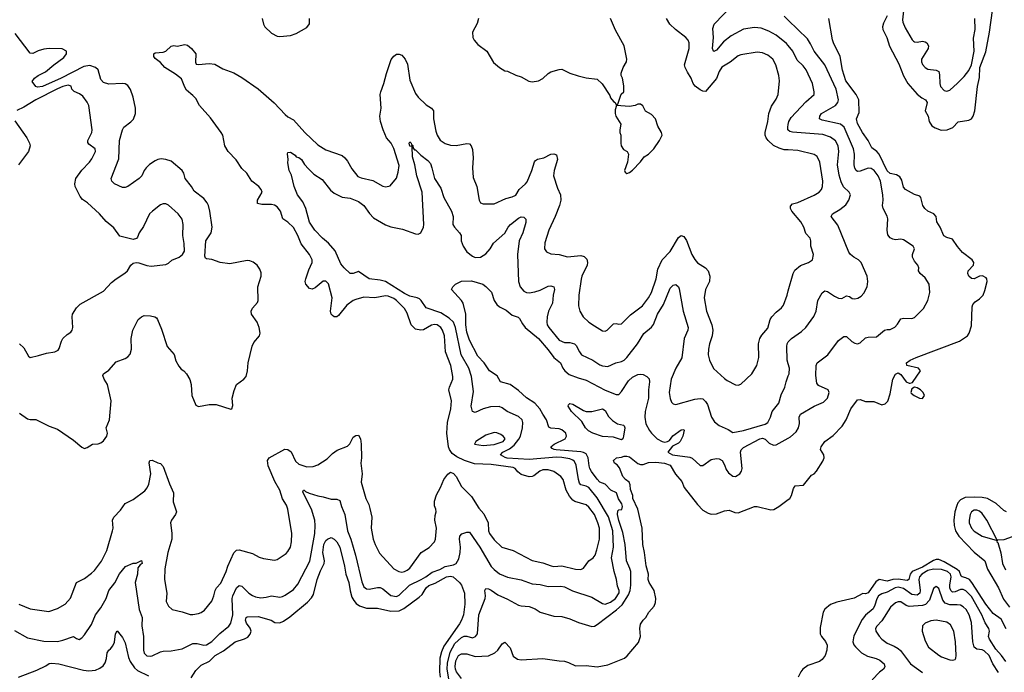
# Model space of a CAD drawing. Header units: inches. Extents: x 2001573 to 2220545, y 644482 to 846830.
# Tile 226 of 256: x 2084332 to 2091593, y 732486 to 737302. Entities that reach past the tile are written whole.
import ezdxf

# ---------------------------------------------------------------- set-up
doc = ezdxf.new("R2010")
doc.units = ezdxf.units.IN
doc.header["$MEASUREMENT"] = 0
doc.layers.add('C0783', color=7, linetype='Continuous')
doc.layers.add('C0793', color=7, linetype='Continuous')

msp = doc.modelspace()

# ---------------------------------------------------------------- linework, layer by layer
at = {"layer": 'C0783', "color": 5}
for points, elevation in [([(2090000, 737111.3), (2089987.3, 737127.3), (2089910, 737187.9), (2089857.3, 737217.3), (2089799.9, 737240.1), (2089750, 737245.4), (2089670, 737231.9), (2089578.3, 737181.7), (2089522.4, 737137.6), (2089470, 737076.3), (2089450, 737068), (2089447.3, 737070), (2089441.7, 737090), (2089448.9, 737170), (2089443.3, 737236.7), (2089454.3, 737270), (2089590, 737412)], 360), ([(2086120.4, 737310), (2086130.3, 737270), (2086140.3, 737250), (2086190, 737202.6), (2086230, 737180.4), (2086250, 737178.4), (2086330, 737185.5), (2086370, 737199.1), (2086450, 737244), (2086469.6, 737270.4), (2086469.7, 737310)], 420), ([(2087715.6, 737310), (2087706, 737274), (2087670.4, 737210), (2087674.4, 737170), (2087684.4, 737150), (2087710, 737119.3), (2087775.8, 737070), (2087826.2, 736986.2), (2087870, 736948.2), (2087910, 736925.5), (2087930, 736922), (2087990, 736891.8), (2088030, 736880.3), (2088087.6, 736847.6), (2088110, 736843.7), (2088159, 736850), (2088190, 736868.4), (2088230, 736904.4), (2088250, 736916.4), (2088310, 736934.4), (2088330, 736935.8), (2088390, 736908), (2088450, 736887.2), (2088510, 736871.8), (2088590, 736863.8), (2088628.3, 736828.3), (2088683.4, 736743.4), (2088690, 736726), (2088710, 736698), (2088722, 736690), (2088730, 736674), (2088742, 736678), (2088768.4, 736751.6), (2088786, 736770), (2088786, 736814), (2088778, 736870), (2088768, 736890), (2088768.4, 736908.4), (2088782.7, 736950), (2088807.3, 736990), (2088809.6, 737010.4), (2088788.4, 737110), (2088725.6, 737225.6), (2088688.7, 737310)], 420), ([(2090000, 736340.6), (2089970, 736342), (2089933.3, 736353.3), (2089890, 736373.5), (2089850.9, 736410), (2089837.8, 736430), (2089829.8, 736450), (2089828.3, 736470), (2089849.2, 736550), (2089856.8, 736610), (2089876.1, 736663.9), (2089910, 736715.6), (2089924.7, 736750), (2089934.5, 736850), (2089929.8, 736890), (2089907.8, 736970), (2089884.7, 737010), (2089850, 737039.3), (2089810, 737056.8), (2089770, 737062), (2089650, 737043.9), (2089630, 737035.6), (2089571.3, 736988.7), (2089510, 736950.9), (2089490, 736920.5), (2089470, 736868.3), (2089390, 736773.3), (2089370, 736774), (2089350, 736783.5), (2089312.2, 736812.2), (2089298.5, 736830), (2089284.7, 736870), (2089255.4, 736915.4), (2089238.3, 736950), (2089235.4, 736970), (2089269.8, 737090), (2089268.9, 737130), (2089260.7, 737150), (2089244.8, 737170), (2089168.5, 737228.5), (2089126.6, 737270), (2089102.9, 737310)], 380), ([(2090000, 737299.2), (2089970, 737329)], 340), ([(2084330, 734398.4), (2084390, 734357.8), (2084410, 734351.3), (2084450, 734351.1), (2084550, 734301.8), (2084610, 734280.3), (2084730, 734199.5), (2084790, 734148.2), (2084810, 734138.4), (2084830, 734144.4), (2084870, 734170.5), (2084910, 734172.7), (2084930, 734179.5), (2084950, 734194.9), (2084974.7, 734230), (2084978.4, 734250), (2084969.6, 734290), (2084995.4, 734350), (2085006, 734490), (2084980.4, 734610), (2084954.5, 734650), (2084944.1, 734675.9), (2084949, 734690), (2084990, 734716), (2085043.2, 734776.8), (2085110, 734802.8), (2085130, 734814.8), (2085147.2, 734832.8), (2085157.4, 734870), (2085154.5, 734950), (2085167.1, 735010), (2085206.4, 735090), (2085230, 735110.2), (2085250, 735118), (2085296, 735116), (2085328.3, 735108.3), (2085341, 735101), (2085348.5, 735088.5), (2085377.7, 735017.7), (2085419.5, 734890), (2085470, 734830.3), (2085484.3, 734784.3), (2085505, 734745), (2085523, 734723), (2085542.8, 734710), (2085561, 734690), (2085586, 734646), (2085595.5, 734610), (2085602.3, 734530), (2085630, 734457.3), (2085650, 734448.1), (2085730, 734461.5), (2085782, 734462), (2085890, 734427.3), (2085895.3, 734430), (2085904.1, 734455.9), (2085899.7, 734510), (2085913.8, 734566.2), (2085930.9, 734609.1), (2085984.2, 734650), (2086001.1, 734670), (2086012.4, 734710), (2086016.8, 734770), (2086046.6, 734893.4), (2086059.8, 734920.2), (2086100.9, 734970), (2086104.5, 734990), (2086098.4, 735030), (2086083, 735070), (2086042.4, 735130), (2086038.9, 735150), (2086047.6, 735172.4), (2086086, 735214), (2086089.8, 735230.2), (2086087.2, 735330), (2086113.7, 735410), (2086113, 735433), (2086102, 735462), (2086082.4, 735490), (2086053.8, 735513.8), (2086030, 735522.6), (2086010, 735524.4), (2085880.8, 735500.8), (2085810, 735509.8), (2085750, 735531.5), (2085710, 735537), (2085702.3, 735542.3), (2085697, 735557), (2085703.5, 735670), (2085743.1, 735730), (2085750.7, 735770), (2085735, 735890), (2085724.5, 735930), (2085715.3, 735950), (2085690, 735982.2), (2085617.8, 736037.8), (2085599.1, 736070), (2085553.3, 736130), (2085542.6, 736170), (2085530, 736189.6), (2085450, 736257.7), (2085410, 736271.1), (2085374.5, 736274.5), (2085350, 736269.7), (2085330, 736259.7), (2085290, 736234.5), (2085264, 736210), (2085248.9, 736190), (2085232.4, 736150), (2085212.7, 736130), (2085130, 736071.3), (2085110, 736063), (2085090, 736063), (2085030, 736089.7), (2085011.6, 736110), (2085007.8, 736130), (2085063.9, 736276.1), (2085067, 736410), (2085089.7, 736490), (2085099.1, 736510), (2085151.4, 736548.6), (2085170.9, 736569.1), (2085186.6, 736610), (2085186.8, 736650), (2085169.9, 736730), (2085150, 736786), (2085130, 736816.4), (2085110, 736827.7), (2085090, 736831.6), (2084990, 736827.4), (2084950, 736837.8), (2084930, 736859.5), (2084911.9, 736931.9), (2084891, 736950), (2084850, 736964), (2084804.4, 736955.6), (2084637.3, 736870), (2084501, 736810), (2084463.2, 736803.2), (2084450, 736808), (2084425.2, 736845.2), (2084440.9, 736870), (2084467.3, 736890), (2084522.5, 736917.5), (2084584.8, 736970), (2084657.8, 737022.2), (2084677.8, 737050), (2084676.5, 737070), (2084646.1, 737086.1), (2084550, 737090.6), (2084510, 737084.8), (2084467.8, 737072.2), (2084430, 737051.8), (2084410, 737054.5), (2084299.3, 737199.3)], 420), ([(2084325.5, 732990), (2084410, 732955.3), (2084545.9, 732934.1), (2084610, 732956), (2084667.6, 732990), (2084707, 733033), (2084751.1, 733148.9), (2084810, 733179.5), (2084862.1, 733217.9), (2084882.6, 733237.4), (2084934.7, 733305.3), (2084973.7, 733386.3), (2085017.6, 733530), (2085021.5, 733550), (2085015.8, 733610), (2085026.6, 733630), (2085076.5, 733683.5), (2085109.1, 733730.9), (2085170, 733760.8), (2085253.9, 733826.1), (2085272.1, 733847.9), (2085284.7, 733875.3), (2085300.3, 733950), (2085286.8, 734033.2), (2085291.4, 734048.6), (2085310, 734052.2), (2085350, 734032.4), (2085370, 734028), (2085390, 734004), (2085436.4, 733876.4), (2085466.3, 733810), (2085464.3, 733744.3), (2085487.2, 733670), (2085480.3, 733650), (2085451.5, 733610), (2085444.4, 733590), (2085454, 733514), (2085452.8, 733470), (2085423.5, 733370), (2085402.9, 733250), (2085399.7, 733170), (2085416.9, 733070), (2085412.2, 733010), (2085430, 732974), (2085456, 732950), (2085530, 732932.9), (2085590, 732913.4), (2085610, 732911.8), (2085650, 732920.3), (2085670, 732927.8), (2085694.1, 732945.9), (2085750, 733012.4), (2085764.6, 733050), (2085772.9, 733090), (2085784.4, 733110), (2085815, 733145), (2085855.7, 733230), (2085867, 733270), (2085910, 733368.5), (2085930, 733387.8), (2085950, 733390.2), (2086050, 733364.2), (2086097.2, 733337.2), (2086130, 733325.3), (2086210, 733314), (2086230, 733318.7), (2086296.3, 733363.7), (2086310, 733377.1), (2086328.3, 733410), (2086337.2, 733450), (2086338, 733510), (2086309.8, 733690), (2086299.9, 733719.9), (2086270, 733765.6), (2086249.2, 733830), (2086214.2, 733894.2), (2086163.9, 734010), (2086159.8, 734050), (2086171.4, 734068.6), (2086288.1, 734131.9), (2086310, 734131.6), (2086333.8, 734113.8), (2086365.1, 734045.1), (2086390, 734022.4), (2086450, 734003.2), (2086495.8, 734004.2), (2086530, 734016.9), (2086599.2, 734060.8), (2086638.8, 734101.2), (2086673.4, 734126.6), (2086750, 734154.9), (2086767, 734173), (2086790, 734220.4), (2086810, 734234.9), (2086830, 734235.6), (2086845.5, 734210), (2086850.9, 734170.9), (2086852.5, 734070), (2086846.6, 734030), (2086856.5, 733950), (2086849.1, 733890), (2086883.7, 733770), (2086905.7, 733725.7), (2086915, 733695), (2086927.7, 733630), (2086925, 733550), (2086939, 733470), (2086952.5, 733430), (2086985.6, 733365.6), (2087090.4, 733250), (2087127.7, 733230), (2087150, 733226), (2087170, 733229.2), (2087190, 733239.6), (2087210, 733256), (2087293, 733370), (2087351.7, 733408.3), (2087389.8, 733450), (2087398.2, 733470), (2087405.5, 733550), (2087393.8, 733610), (2087396.4, 733643.6), (2087404.2, 733670), (2087401.6, 733690), (2087390, 733715.3), (2087389.8, 733750), (2087405.2, 733794.8), (2087435.4, 733850), (2087460.5, 733910), (2087490, 733948.2), (2087510, 733962), (2087530, 733952.4), (2087550, 733930.4), (2087590, 733856.5), (2087664.8, 733784.8), (2087717.4, 733697.4), (2087755.2, 733655.2), (2087787, 733590), (2087790.2, 733530), (2087797.6, 733510), (2087830, 733464.6), (2087887.3, 733410), (2087970, 733386), (2088110, 733312.2), (2088190, 733294.6), (2088251.4, 733271.4), (2088270, 733268.3), (2088330, 733272.6), (2088430, 733247.2), (2088470, 733245.4), (2088490, 733255), (2088530, 733307.8), (2088560.4, 733330), (2088574.5, 733350), (2088589.1, 733390), (2088606.6, 733470), (2088607, 733550), (2088596, 733590), (2088570.6, 733650), (2088530, 733704.8), (2088510, 733722.9), (2088426.4, 733746.4), (2088410, 733757.7), (2088385.8, 733785.8), (2088362.6, 733830), (2088338.9, 733910), (2088321.7, 733930), (2088270, 733967.2), (2088230, 733979.8), (2088190, 733979.4), (2088166.5, 733970), (2088123.6, 733936.4), (2088110, 733930.7), (2088090, 733929.9), (2088030, 733945), (2088004.9, 733964.9), (2087986.2, 733990), (2087970, 733997.9), (2087810, 734019.4), (2087685, 734025), (2087611.1, 734050), (2087556.4, 734076.4), (2087521.3, 734101.3), (2087500.5, 734130), (2087494.3, 734150), (2087481.8, 734250), (2087488, 734330), (2087510.6, 734430), (2087517.3, 734490), (2087497.3, 734570), (2087500.6, 734590), (2087525.8, 734650), (2087526, 734670), (2087511.2, 734750), (2087471.7, 734850), (2087463.6, 734970), (2087450.9, 735010.9), (2087438.2, 735030), (2087410, 735050.8), (2087390, 735052.5), (2087370, 735047.1), (2087310, 735013.6), (2087289.8, 735009.8), (2087250, 735017.8), (2087219.4, 735050), (2087190, 735135.6), (2087170, 735170.8), (2087110.6, 735230), (2087090, 735244.3), (2087050, 735261.7), (2087030, 735264.4), (2086950, 735248.9), (2086870, 735255), (2086810, 735238.4), (2086790, 735228.9), (2086745.1, 735194.9), (2086682, 735118), (2086670, 735109.7), (2086650.3, 735109.7), (2086638.4, 735118.4), (2086629.3, 735129.3), (2086624.9, 735150), (2086635.2, 735250), (2086610, 735354), (2086590, 735372.4), (2086570, 735372.4), (2086510, 735324.2), (2086490, 735314.7), (2086470, 735318.3), (2086441.5, 735350), (2086437.1, 735370), (2086440.9, 735390), (2086463.7, 735456.3), (2086488.1, 735510), (2086487.9, 735530), (2086469.8, 735570), (2086408.6, 735648.6), (2086383.6, 735710), (2086350, 735768.7), (2086310, 735808.2), (2086272.7, 735832.7), (2086254.5, 735890), (2086230, 735921.5), (2086210, 735932.8), (2086190, 735937.4), (2086118.5, 735938.5), (2086086.2, 735946.2), (2086086.6, 735970), (2086120.5, 736030), (2086113, 736050), (2086095.1, 736070), (2086044.7, 736110), (2086007.8, 736170), (2085970, 736204.7), (2085928.2, 736268.2), (2085870, 736329.7), (2085844.2, 736370), (2085829.8, 736450), (2085818.2, 736470), (2085738, 736578), (2085658.4, 736670), (2085630, 736719.3), (2085610, 736742.7), (2085562.7, 736782.7), (2085550, 736804), (2085526, 736866), (2085480.8, 736900.8), (2085401.2, 736950), (2085370, 736986.6), (2085330, 737015.1), (2085321.3, 737030), (2085322, 737050), (2085330, 737057.1), (2085390, 737063), (2085408.7, 737070), (2085450, 737106), (2085469, 737111), (2085492.5, 737107.5), (2085550, 737119.3), (2085570, 737113.4), (2085599.5, 737090), (2085630.2, 737050.2), (2085629, 736989), (2085634.2, 736974.2), (2085651.4, 736971.4), (2085730, 736979.8), (2085770, 736973.1), (2085830, 736939.5), (2085910.3, 736910), (2085970, 736876), (2086091.7, 736791.7), (2086207.6, 736687.6), (2086290, 736602.9), (2086310, 736586.2), (2086350, 736563.6), (2086434, 736470), (2086530, 736379), (2086590, 736341.3), (2086710, 736300.4), (2086730, 736283.7), (2086750, 736257), (2086780.8, 736200.8), (2086825.9, 736145.9), (2086850, 736134), (2086935.4, 736115.4), (2087010, 736072.4), (2087031.9, 736068.1), (2087064.1, 736075.9), (2087110, 736133.4), (2087124.1, 736175.9), (2087130, 736226), (2087092.1, 736352.1), (2087070.7, 736390), (2087037.8, 736430), (2087012.2, 736490), (2086993.6, 736550), (2086987.2, 736590), (2086996.8, 736650), (2086991.1, 736750), (2086994.7, 736770), (2087018.4, 736830), (2087035.9, 736904.1), (2087072, 737008), (2087090, 737034), (2087110, 737048.2), (2087130, 737048.5), (2087150, 737039.5), (2087174.9, 737010), (2087192.8, 736972.8), (2087210, 736856.3), (2087250, 736756.4), (2087270, 736730.3), (2087330, 736673), (2087370, 736648.2), (2087382.6, 736630), (2087383.5, 736570), (2087400.1, 736480.1), (2087410.1, 736450.1), (2087432.7, 736412.7), (2087470, 736387.8), (2087510, 736376.5), (2087550, 736373.4), (2087630, 736388.7), (2087650, 736386.4), (2087661.7, 736370), (2087670, 736344.7), (2087676.4, 736283.6), (2087671.4, 736210), (2087676.3, 736136.3), (2087703.7, 736070), (2087720.5, 735970), (2087730, 735951), (2087750, 735942.8), (2087830, 735942.4), (2087916.3, 735983.7), (2087964.5, 735995.5), (2087990, 736007.2), (2088014.7, 736050), (2088062.7, 736090), (2088074.3, 736105.7), (2088108.4, 736190), (2088127.2, 736252.8), (2088135.9, 736264.1), (2088150, 736272.3), (2088198.3, 736281.7), (2088250, 736308.9), (2088270, 736313.1), (2088290, 736304), (2088296.9, 736270), (2088273.8, 736190), (2088268.5, 736150), (2088298, 736058), (2088320.8, 736010), (2088322.6, 735970), (2088312.1, 735930), (2088280.2, 735850), (2088234, 735750), (2088204.7, 735655.3), (2088202.4, 735610), (2088215.8, 735590), (2088250, 735573.4), (2088310, 735569.2), (2088371, 735551), (2088470, 735561.6), (2088493.8, 735553.8), (2088514.1, 735534.1), (2088519.6, 735510), (2088516.1, 735490), (2088476.4, 735410), (2088471.7, 735388.3), (2088456.1, 735270), (2088451.7, 735190), (2088462, 735150), (2088486, 735110), (2088530, 735070.3), (2088570, 735043.1), (2088630, 735005.7), (2088650, 735004.6), (2088665.2, 735010), (2088710, 735057.1), (2088730, 735061.3), (2088750, 735055.8), (2088770, 735058.7), (2088835.3, 735124.7), (2088923.9, 735190), (2088970, 735248.8), (2088991.6, 735290), (2089026.6, 735390), (2089038.2, 735461.8), (2089068.8, 735530), (2089129, 735591), (2089190, 735695.5), (2089210, 735710.4), (2089230, 735702.4), (2089250, 735672), (2089289.4, 735570), (2089310, 735531.7), (2089330, 735506.7), (2089388.8, 735470), (2089409.1, 735450), (2089420.2, 735410), (2089418.9, 735370), (2089389.2, 735310), (2089380.7, 735250), (2089396.5, 735150), (2089435.2, 735050), (2089443.5, 735010), (2089438.6, 734970), (2089419.6, 734910), (2089412.6, 734870), (2089410.2, 734830), (2089418, 734790), (2089448.2, 734728.2), (2089530, 734654.4), (2089550, 734639.3), (2089610, 734608.2), (2089630, 734604.4), (2089650, 734613), (2089730, 734687.7), (2089768, 734750), (2089782.7, 734810), (2089779.3, 734910), (2089790.8, 734950), (2089804.7, 734975.3), (2089850, 735026.7), (2089865.6, 735090), (2089879.2, 735110), (2089910, 735143.6), (2089950, 735174.9), (2089964.4, 735195.6), (2089990.6, 735269.4), (2090000, 735302.2)], 380), ([(2084330, 734910.3), (2084361.8, 734881.8), (2084398, 734818), (2084410.5, 734810.5), (2084470, 734825), (2084530, 734840.7), (2084590, 734850.3), (2084615.4, 734864.6), (2084623.9, 734876.1), (2084639.7, 734930), (2084650.9, 734950), (2084682.1, 734977.9), (2084710, 734995.5), (2084719.9, 735010), (2084724.2, 735030), (2084719.2, 735110), (2084722, 735130), (2084750, 735176.3), (2084778.3, 735201.7), (2084950, 735298.4), (2085010, 735362.8), (2085042.7, 735390), (2085108.6, 735431.4), (2085127.3, 735450), (2085152.7, 735490), (2085170, 735504.9), (2085190, 735510.4), (2085210, 735508.7), (2085270, 735487.8), (2085302.2, 735482.2), (2085410, 735494.9), (2085430, 735505.5), (2085453, 735527), (2085507, 735550), (2085533.3, 735570), (2085546.5, 735593.5), (2085545.1, 735650), (2085535.1, 735710), (2085538, 735790), (2085529.6, 735830), (2085500.7, 735870), (2085430, 735932.3), (2085410, 735942.7), (2085390, 735943.7), (2085370, 735936), (2085310.6, 735890), (2085290, 735869), (2085244.2, 735775.8), (2085214, 735730), (2085202, 735698), (2085192.8, 735687.2), (2085170, 735680.9), (2085070, 735705.2), (2085027, 735767), (2084970, 735812.7), (2084920.9, 735870), (2084831.6, 735950), (2084795.8, 735975.8), (2084776.9, 735996.9), (2084740.9, 736070), (2084738, 736090), (2084747.2, 736130), (2084790, 736192.2), (2084847.8, 736250), (2084864.8, 736275.2), (2084891.1, 736330), (2084889.6, 736349.6), (2084843, 736383), (2084835.2, 736395.2), (2084834.5, 736410), (2084864.3, 736470), (2084866.8, 736490), (2084840.7, 736670), (2084830, 736692.8), (2084797.8, 736737.8), (2084774.3, 736754.3), (2084732.9, 736772.9), (2084716.3, 736790), (2084710.7, 736810.7), (2084690, 736818.2), (2084650, 736809.9), (2084610, 736792.5), (2084452.2, 736710), (2084363.3, 736656.7), (2084310, 736631.8)], 440), ([(2084295.5, 736555.5), (2084384.4, 736430), (2084405.3, 736390), (2084409, 736370), (2084397.8, 736330), (2084323.6, 736230)], 440), ([(2090000, 736486), (2089995.8, 736490), (2089995.6, 736510), (2090000, 736528.7)], 360), ([(2084293.7, 732793.7), (2084390, 732740.8), (2084510, 732715.9), (2084610, 732714.4), (2084650, 732723.2), (2084730, 732750.3), (2084750, 732735.5), (2084770, 732728.8), (2084790, 732741.3), (2084810, 732763.7), (2084861.6, 732838.4), (2084891.2, 732910), (2084930, 732963.1), (2084969.8, 733030), (2084989.3, 733090.7), (2085033.5, 733146.5), (2085067.2, 733212.8), (2085112.7, 733267.3), (2085170, 733291.3), (2085190, 733291.3), (2085230, 733310.7), (2085234.8, 733290), (2085219.6, 733280.4), (2085203.5, 733256.5), (2085200.7, 733210), (2085184.6, 733150), (2085212.3, 732950), (2085234.3, 732890), (2085231.8, 732828.2), (2085244.7, 732750), (2085244.8, 732650), (2085250, 732628.4), (2085270, 732607.8), (2085294.6, 732605.4), (2085310, 732607.4), (2085370, 732637), (2085390, 732642), (2085450, 732645.3), (2085530, 732659.5), (2085610, 732699.8), (2085640.1, 732700.1), (2085690, 732686.5), (2085710, 732689.3), (2085750, 732714.7), (2085806.9, 732773.1), (2085873.1, 732826.9), (2085889.9, 732850.1), (2085903.2, 732910), (2085899.9, 733030), (2085903.9, 733050), (2085929.9, 733110.1), (2085950, 733125.8), (2085970, 733122.8), (2086022.3, 733070), (2086050, 733052.4), (2086070, 733042.8), (2086110, 733034.7), (2086150, 733039.6), (2086190, 733051.4), (2086250, 733042), (2086270, 733045.8), (2086290, 733055.3), (2086350, 733098.5), (2086383.4, 733136.6), (2086472.5, 733307.5), (2086508.6, 733510), (2086511.7, 733570), (2086508.5, 733610), (2086484.5, 733690), (2086421.7, 733810), (2086421.1, 733818.9), (2086426, 733830), (2086429.7, 733830.3), (2086439.9, 733819.9), (2086467.7, 733807.7), (2086530, 733788.4), (2086570, 733782.3), (2086630, 733764), (2086670, 733763), (2086693, 733753), (2086704.4, 733710), (2086730.2, 733650.2), (2086749.5, 733530), (2086774.4, 733470), (2086808.2, 733350), (2086853.9, 733153.9), (2086870, 733118), (2086890, 733103.2), (2086910, 733099.7), (2086970, 733112.3), (2086990, 733111.6), (2087010, 733102.6), (2087070, 733053.8), (2087110, 733046.8), (2087130, 733054.5), (2087205.6, 733130), (2087291.9, 733170), (2087326.2, 733190), (2087373.5, 733226.5), (2087430, 733244), (2087470, 733268.3), (2087530, 733280.2), (2087549.6, 733290), (2087570, 733324.9), (2087581.4, 733370), (2087582, 733410), (2087574.2, 733470), (2087578.9, 733490), (2087592.4, 733507.6), (2087630, 733521.6), (2087650, 733519.3), (2087725.3, 733410), (2087810, 733267.8), (2087830, 733245.1), (2087870, 733214), (2087930, 733188.8), (2088030, 733168.2), (2088110, 733140.4), (2088170, 733133.4), (2088230, 733120.4), (2088321.6, 733121.6), (2088350, 733116.6), (2088408.7, 733088.7), (2088550, 733041.2), (2088630, 732993), (2088650, 732989.5), (2088690, 733003), (2088726.2, 733030), (2088753.4, 733073.4), (2088753.3, 733090), (2088740.9, 733120.9), (2088732.5, 733170), (2088715.2, 733230), (2088696.9, 733330), (2088711.6, 733410), (2088707.2, 733530), (2088673.3, 733633.3), (2088590, 733773.6), (2088530, 733849.2), (2088510, 733859.9), (2088470, 733869.2), (2088461.3, 733881.3), (2088451.7, 733910), (2088435, 734015), (2088422.2, 734042.2), (2088412.2, 734052.2), (2088390, 734061.1), (2088330.9, 734070.9), (2088290, 734072.7), (2088090, 734055.8), (2087927.7, 734067.7), (2087911.3, 734071.3), (2087878.7, 734090), (2087894, 734110), (2087943.8, 734136.2), (2087978, 734162), (2088013.6, 734206.4), (2088024.3, 734230), (2088039.1, 734290), (2088042.3, 734330), (2088036.6, 734350), (2088010, 734374.4), (2087926, 734410), (2087890, 734439.1), (2087868.8, 734448.8), (2087805, 734445), (2087750.1, 734429.9), (2087690, 734403.5), (2087670, 734412), (2087661.7, 734450), (2087677.3, 734557.3), (2087663.6, 734670), (2087644.3, 734730), (2087588.4, 734830), (2087546.7, 735030), (2087531.2, 735070), (2087499.8, 735099.8), (2087438.2, 735138.2), (2087330, 735176.4), (2087293.5, 735230), (2087281.1, 735241.1), (2087262.4, 735250), (2087210, 735262.1), (2087170, 735280.6), (2087030, 735369.9), (2086990, 735380.6), (2086910, 735389.3), (2086830, 735443.1), (2086790, 735428.7), (2086770, 735429.8), (2086725.1, 735470), (2086700.8, 735500.8), (2086657.5, 735597.5), (2086610, 735652), (2086564.7, 735690), (2086508.6, 735748.6), (2086470, 735807.3), (2086441.8, 735910), (2086419.1, 735959.1), (2086379.7, 736010), (2086357.2, 736070), (2086335.9, 736155.9), (2086318.2, 736190), (2086310, 736246), (2086312, 736270), (2086306.8, 736313.2), (2086310, 736322), (2086330, 736324.7), (2086363.5, 736303.5), (2086371, 736291), (2086390, 736284.7), (2086410, 736271), (2086433.4, 736233.4), (2086461.3, 736201.3), (2086502, 736162), (2086563, 736123), (2086624.1, 736044.1), (2086650, 736020.8), (2086710, 735992.8), (2086770, 735986), (2086830, 735961.3), (2086870, 735930.2), (2086911.1, 735871.1), (2086940.6, 735840.6), (2087030, 735789.2), (2087070, 735773.8), (2087155.3, 735755.3), (2087250, 735721.8), (2087270, 735719.6), (2087290.7, 735730), (2087308.9, 735770), (2087311.5, 735790), (2087301.1, 736030), (2087260.6, 736150), (2087246.1, 736230), (2087229.2, 736289.2), (2087226.3, 736366.3), (2087210, 736369.7), (2087205.3, 736390), (2087210, 736401.6), (2087219.5, 736390), (2087220.3, 736380.3), (2087230, 736373.4), (2087233, 736353), (2087242.6, 736342.6), (2087250, 736342), (2087290, 736302), (2087342.2, 736262.2), (2087360.4, 736240.4), (2087372.3, 736210), (2087391.6, 736130), (2087437.9, 736057.9), (2087460.5, 735990), (2087517.1, 735890), (2087527.9, 735850), (2087527.3, 735790), (2087539.3, 735770), (2087575.8, 735730), (2087586.7, 735710), (2087587.6, 735670), (2087602, 735630), (2087630, 735589), (2087670, 735557.3), (2087690, 735547.2), (2087730, 735550.2), (2087770, 735573.6), (2087800.3, 735610), (2087825.8, 735654.2), (2087910, 735727.4), (2087933.5, 735770), (2087952.4, 735790), (2088010, 735838), (2088030, 735847.2), (2088050, 735843.8), (2088063.8, 735830), (2088065.3, 735805.3), (2088043, 735730), (2088016.3, 735670), (2088003.6, 735570), (2088010.3, 735370.3), (2088023.1, 735330), (2088050, 735297.6), (2088069.2, 735289.2), (2088090, 735286.9), (2088130, 735293.7), (2088170, 735306.7), (2088230, 735335.4), (2088250, 735337.6), (2088270.2, 735330.2), (2088274.7, 735310), (2088266.3, 735270), (2088262, 735210), (2088232.1, 735150), (2088221, 735110), (2088219.4, 735070), (2088222.5, 735050), (2088232.9, 735030), (2088310, 734938.4), (2088350, 734919.7), (2088390, 734919.3), (2088423.1, 734910), (2088436.8, 734896.8), (2088459.8, 734850), (2088476.1, 734830), (2088557.6, 734790), (2088610, 734755.8), (2088630, 734748), (2088670, 734743), (2088729.2, 734770), (2088770, 734779.4), (2088790, 734790.2), (2088810.3, 734809.7), (2088889, 734910), (2088933.7, 734986.3), (2088990, 735034.2), (2089006.4, 735053.6), (2089036.4, 735130), (2089080.7, 735199.3), (2089130, 735320.4), (2089150, 735343.7), (2089170, 735348.2), (2089190, 735330.6), (2089195.3, 735315.3), (2089225.5, 735150), (2089262.3, 735030), (2089259.7, 735010), (2089232.4, 734950), (2089214.2, 734805.8), (2089171.3, 734730), (2089135.4, 734650), (2089121.6, 734550), (2089127.6, 734507.6), (2089139.3, 734479.3), (2089150, 734466.4), (2089170, 734462.6), (2089310, 734502.5), (2089350, 734507.5), (2089370, 734503.6), (2089390, 734484.9), (2089403, 734463), (2089433.8, 734370), (2089455, 734335), (2089490, 734307), (2089557.5, 734277.5), (2089590, 734256), (2089669, 734270), (2089830, 734316.4), (2089849.4, 734330), (2089868.4, 734368.4), (2089880.9, 734410), (2089930, 734473.4), (2089947.2, 734532.8), (2089974, 734590), (2089983.5, 734630), (2090000, 734674.4)], 360), ([(2087497.6, 732437.6), (2087484, 732510), (2087486.6, 732553.4), (2087505.9, 732634.1), (2087541.5, 732698.5), (2087590, 732743.2), (2087610, 732752.8), (2087630, 732753.1), (2087670, 732740.3), (2087694, 732750), (2087707.3, 732770), (2087717.1, 732910), (2087764.5, 733030), (2087767.7, 733050), (2087762.4, 733090), (2087770, 733104), (2087790, 733102.4), (2087810, 733092.9), (2087857.9, 733057.9), (2087930, 733027), (2088010, 732982), (2088030, 732976), (2088090, 732971.8), (2088133.7, 732953.7), (2088170.7, 732930.7), (2088270, 732901.8), (2088330, 732897.1), (2088390, 732881.8), (2088453.5, 732853.5), (2088550, 732823.6), (2088570, 732827.5), (2088590, 732837.9), (2088733.3, 732946.7), (2088774.6, 732985.4), (2088821.9, 733058.1), (2088833.2, 733090), (2088838.6, 733130), (2088837.5, 733230), (2088832.3, 733252.3), (2088806.3, 733310), (2088797.4, 733430), (2088778.7, 733518.7), (2088750, 733606.3), (2088740.7, 733650), (2088742, 733678), (2088750, 733685.5), (2088773.3, 733686.7), (2088777.4, 733710), (2088771.2, 733730), (2088746.6, 733766.6), (2088732.9, 733810), (2088691.1, 733831.1), (2088650, 733875.6), (2088610, 733889.8), (2088590, 733912), (2088548.2, 733968.2), (2088537.3, 733990), (2088530.4, 734010), (2088524.7, 734070), (2088510, 734097.4), (2088490, 734108.8), (2088470, 734113.4), (2088288.1, 734128.1), (2088272.7, 734130), (2088258.5, 734138.5), (2088247.6, 734150), (2088272.6, 734170), (2088354.2, 734210), (2088365.4, 734230), (2088358.5, 734250), (2088330, 734275), (2088310, 734282.8), (2088250, 734287.8), (2088235, 734295), (2088218, 734350), (2088189, 734390), (2088168, 734430), (2088130, 734472.8), (2088070, 734511.6), (2088010, 734565.6), (2087950, 734609.8), (2087878.4, 734630), (2087854.2, 734674.2), (2087796.4, 734710), (2087756.5, 734770), (2087710, 734818), (2087650, 734937.4), (2087630, 734996.9), (2087621.6, 735050), (2087622.1, 735130), (2087601.6, 735210), (2087590.9, 735230.9), (2087516, 735310), (2087525.2, 735330), (2087545.2, 735350), (2087590, 735372.7), (2087664.7, 735375.3), (2087746.8, 735350), (2087770, 735333.4), (2087810.2, 735290.2), (2087831.8, 735230), (2087850, 735199.5), (2087870, 735182.3), (2087918.5, 735158.5), (2087962.5, 735122.5), (2088006.8, 735106.8), (2088018, 735098), (2088038.7, 735058.7), (2088060.3, 735030), (2088156.8, 734950), (2088230, 734866), (2088270, 734810.2), (2088319.1, 734770), (2088336.8, 734730), (2088351, 734710), (2088384.9, 734684.9), (2088450, 734659.6), (2088510, 734642.6), (2088650, 734569), (2088730, 734535.9), (2088744.9, 734535.1), (2088750, 734535.3), (2088770, 734557.2), (2088822.1, 734637.9), (2088850, 734665.1), (2088890, 734683.4), (2088910, 734686.2), (2088930, 734682.9), (2088956.5, 734670), (2088972.8, 734652.8), (2088976.6, 734630), (2088969.4, 734570.6), (2088969.5, 734510), (2088944.2, 734410), (2088941.4, 734370), (2088950, 734320.5), (2088976.2, 734270), (2088990.2, 734250), (2089032.9, 734210), (2089070, 734189.2), (2089090, 734185.5), (2089110, 734188.7), (2089122.9, 734197.1), (2089149.3, 734230.7), (2089210, 734274.4), (2089230, 734278.8), (2089233.1, 734273.1), (2089222.6, 734230), (2089203, 734190), (2089190, 734177.5), (2089145.3, 734154.7), (2089112.4, 734110), (2089146.8, 734090), (2089275, 734075), (2089290, 734067.6), (2089350, 734011.3), (2089370, 734011.4), (2089430, 734055.9), (2089470, 734063.6), (2089490, 734061.5), (2089511.3, 734050), (2089530, 734016.3), (2089541.8, 733981.8), (2089557.8, 733957.8), (2089590, 733932.7), (2089610, 733930.4), (2089642.9, 733950), (2089654.7, 733970), (2089658.8, 733990), (2089647, 734110), (2089651.2, 734128.8), (2089670, 734145.5), (2089790.3, 734210.3), (2089810, 734214), (2089830, 734207.6), (2089858, 734178), (2089890, 734162.3), (2089910, 734164.7), (2090000, 734214.6)], 340), ([(2090000, 734761.8), (2089991.3, 734790), (2089988.7, 734890), (2089992.2, 734910), (2090000, 734924.3)], 360), ([(2087590, 732440.6), (2087554, 732490), (2087545.8, 732510), (2087543.4, 732530), (2087548.5, 732570), (2087567, 732610), (2087590, 732622.5), (2087610, 732623.6), (2087630, 732622.2), (2087690, 732603.5), (2087790, 732607.2), (2087836.4, 732630), (2087857.4, 732650), (2087890, 732696.4), (2087910, 732708.2), (2087947.8, 732667.8), (2087970, 732605.3), (2088003.6, 732583.6), (2088030, 732577.2), (2088190, 732589.2), (2088310, 732570.2), (2088350, 732568.2), (2088379.1, 732559.1), (2088430, 732533.4), (2088510, 732537), (2088590, 732527.3), (2088670, 732541.3), (2088792, 732590), (2088812.7, 732607.3), (2088894.1, 732705.9), (2088909.1, 732750), (2088905.2, 732810), (2088910, 732840.5), (2088929.7, 732870), (2088949.8, 732890.2), (2088970.9, 732930), (2089010, 732975.4), (2089019.6, 733000.4), (2089023.2, 733030), (2089009.6, 733090), (2088973.2, 733150), (2088967.3, 733170), (2088968.7, 733210), (2088951.2, 733271.2), (2088939.1, 733370), (2088926.4, 733430), (2088921.3, 733550), (2088889.8, 733689.8), (2088852.4, 733770), (2088852.6, 733790), (2088836.5, 733836.5), (2088834.7, 733870), (2088827.2, 733890), (2088798.9, 733910), (2088780.3, 733930), (2088755.3, 733995.3), (2088737.4, 734017.4), (2088718.9, 734030), (2088710, 734050.4), (2088732, 734068), (2088770, 734073.3), (2088790, 734080.8), (2088810, 734080.9), (2088830, 734075.2), (2088890, 734027.3), (2088910, 734019.9), (2088930, 734019.6), (2088970, 734033.3), (2089024.2, 734035.8), (2089088.2, 734030), (2089130, 734014.6), (2089168.7, 733948.7), (2089213.7, 733893.7), (2089230.9, 733850), (2089330, 733724.7), (2089370, 733683.5), (2089410, 733659.7), (2089430, 733653), (2089470, 733656.6), (2089530, 733676.8), (2089562.9, 733682.9), (2089606.5, 733666.5), (2089630, 733663.5), (2089750, 733708.8), (2089769.4, 733710.6), (2089870, 733684.2), (2089892.7, 733687.3), (2089930, 733709.4), (2090000, 733761)], 320), ([(2085595.6, 732444.4), (2085630, 732499.7), (2085670, 732538.7), (2085731.4, 732568.6), (2085773.8, 732610), (2085834.4, 732645.6), (2085919.8, 732710), (2085990, 732732.3), (2086014.2, 732745.8), (2086031, 732769), (2086038.4, 732790), (2086032.6, 732812.6), (2086004.3, 732850), (2085996.4, 732870), (2086003.2, 732890), (2086010, 732895.8), (2086090, 732899), (2086187.2, 732870), (2086214.2, 732854.2), (2086250, 732851.2), (2086276.7, 732863.3), (2086323.3, 732896.7), (2086455.5, 733004.5), (2086483.8, 733036.2), (2086498.8, 733061.2), (2086525.1, 733170), (2086550, 733235.5), (2086577.7, 733290), (2086578.8, 733310), (2086566.7, 733370), (2086574, 733430), (2086590, 733458.5), (2086602, 733470), (2086630, 733481.4), (2086650, 733469.2), (2086670, 733448.4), (2086693.5, 733410), (2086728.4, 733270), (2086738.1, 733210), (2086758.3, 733150), (2086768.3, 733088.3), (2086781.5, 733041.5), (2086795.6, 733015.6), (2086814.1, 732994.1), (2086837.7, 732977.7), (2086866.4, 732966.4), (2086890, 732960.8), (2086970, 732959.9), (2087070, 732937.6), (2087130, 732939), (2087163.8, 732956.2), (2087278.8, 733041.2), (2087300.1, 733059.9), (2087329.9, 733110.1), (2087350, 733126.9), (2087395.5, 733144.5), (2087478.2, 733190), (2087510, 733195.7), (2087529, 733190), (2087575.9, 733150), (2087590, 733129.1), (2087612.9, 733070), (2087615, 732990), (2087603.9, 732910), (2087590.6, 732870), (2087575.6, 732844.4), (2087460.4, 732679.6), (2087442.9, 732637.1), (2087430.6, 732590), (2087427.5, 732490), (2087432.3, 732450)], 340), ([(2084324.4, 732450), (2084457.6, 732502.4), (2084525, 732535), (2084550, 732552.2), (2084570, 732555), (2084621, 732550), (2084802.8, 732502.8), (2084842.2, 732497.8), (2084890, 732502), (2084924.1, 732515.9), (2084946.5, 732533.5), (2084963.2, 732556.8), (2084972.3, 732587.7), (2084977.5, 732630), (2084989.1, 732650.9), (2085001.3, 732658.7), (2085019.2, 732680.8), (2085032.3, 732707.7), (2085038.7, 732770), (2085050, 732792.3), (2085090, 732743.7), (2085110, 732703), (2085134.5, 732594.5), (2085145.7, 732565.7), (2085178.2, 732518.2), (2085200.1, 732500.1), (2085280.9, 732460.9)], 340)]:
    msp.add_lwpolyline(points, dxfattribs=dict(at, elevation=elevation))
for points, elevation in [([(2088910, 736679.5), (2088890, 736679.5), (2088870.2, 736669.8), (2088830, 736662), (2088732, 736668), (2088722.4, 736637.6), (2088722, 736610), (2088728.9, 736590), (2088764.9, 736530), (2088757.1, 736490), (2088758.4, 736470), (2088766, 736450), (2088763.8, 736390), (2088768.2, 736370), (2088784.4, 736344.4), (2088810.8, 736330), (2088820.5, 736310), (2088813, 736250), (2088791, 736190), (2088796, 736176), (2088810, 736166.8), (2088830, 736174.8), (2088850, 736190.8), (2088910, 736254), (2088936, 736290), (2088970, 736310.6), (2089009.3, 736350), (2089050, 736411), (2089069.5, 736450), (2089065.6, 736470), (2089036.8, 736516.8), (2089019.7, 736570), (2088990, 736601.6), (2088947.7, 736627.7), (2088926.6, 736666.6)], 420), ([(2088510, 734411.3), (2088550, 734411.3), (2088630, 734430.4), (2088650, 734418), (2088674.9, 734374.9), (2088704.1, 734344.1), (2088741, 734321), (2088784.7, 734310), (2088790, 734304.7), (2088794.9, 734290), (2088785.6, 734230), (2088780.2, 734210), (2088770, 734201.5), (2088710, 734222.4), (2088630, 734227.3), (2088558, 734250), (2088527.7, 734267.7), (2088505.3, 734290), (2088477.1, 734337.1), (2088400.5, 734410), (2088377, 734450), (2088380.1, 734459.9), (2088390, 734470.6), (2088410, 734465.5), (2088490, 734418)], 320), ([(2087830, 734255.3), (2087770, 734235.1), (2087694.9, 734190), (2087684.9, 734170), (2087750, 734160.7), (2087830, 734166.9), (2087898.5, 734190), (2087912, 734210), (2087910, 734214.5), (2087897.6, 734230), (2087880.5, 734240.5), (2087850, 734253.3)], 380)]:
    msp.add_lwpolyline(points, close=True, dxfattribs=dict(at, elevation=elevation))
at = {"layer": 'C0793', "color": 5}
for points, elevation in [([(2090730, 737330.4), (2090702.8, 737277.2), (2090695.5, 737250), (2090697.4, 737230), (2090725.7, 737170), (2090746.7, 737106.7), (2090815.9, 736975.9), (2090848.6, 736888.6), (2090881.8, 736830), (2090950, 736751.8), (2090984.6, 736724.6), (2091011.2, 736710), (2091024.6, 736690), (2091010.3, 736630), (2091030.3, 736590.3), (2091037.6, 736550), (2091058.9, 736518.9), (2091083.4, 736503.4), (2091127.5, 736487.5), (2091171.8, 736488.2), (2091214.1, 736505.9), (2091251.7, 736548.3), (2091330, 736560.1), (2091350, 736571.1), (2091363.2, 736590), (2091375, 736630), (2091394.2, 736810), (2091410, 736875.5), (2091412.1, 736950), (2091455.8, 737064.2), (2091483.5, 737210), (2091504.9, 737370)], 320), ([(2090851.8, 737390), (2090840.9, 737300.9), (2090843.8, 737283.8), (2090861.8, 737241.8), (2090912.7, 737152.7), (2090922.6, 737142.6), (2090930, 737137.6), (2090950, 737135.6), (2090990, 737142.6), (2091010, 737137.6), (2091020.5, 737130), (2091033, 737110), (2091030.4, 737090), (2090983.1, 737010), (2090982, 736990), (2090990, 736970.8), (2091008.5, 736950), (2091030, 736937.4), (2091090, 736928.7), (2091110, 736919.1), (2091115.4, 736895.4), (2091116.2, 736830), (2091122.6, 736810), (2091150, 736779), (2091170, 736774.6), (2091190, 736782.6), (2091246.7, 736833.3), (2091297.1, 736882.9), (2091330, 736926.5), (2091350, 736968), (2091369.6, 737069.6), (2091365.3, 737165.3), (2091376.8, 737230), (2091375.8, 737310)], 340), ([(2090000, 733761), (2090012.2, 733770), (2090024.2, 733790), (2090038.4, 733841.6), (2090050, 733861.7), (2090112.5, 733867.5), (2090170, 733941), (2090190, 733951), (2090209, 733970), (2090255.3, 734044.7), (2090263.7, 734070), (2090262.7, 734090), (2090238, 734130), (2090242.9, 734150), (2090270, 734190.4), (2090330, 734234.4), (2090396.6, 734303.4), (2090426, 734350), (2090461.6, 734430), (2090510, 734497.3), (2090530, 734500.5), (2090570, 734485.3), (2090630, 734483.7), (2090690, 734460.5), (2090713.3, 734466.7), (2090733.2, 734486.8), (2090750, 734541), (2090771, 734650), (2090790, 734686.4), (2090810, 734695.5), (2090830, 734684.4), (2090870, 734628.7), (2090890, 734619.5), (2090899.7, 734620.3), (2090914.7, 734625.3), (2090974.5, 734710), (2090959, 734730), (2090874, 734750), (2090872, 734770), (2090898, 734790), (2090941.7, 734810), (2091261.5, 734930), (2091320.6, 734970), (2091334.5, 734990), (2091350, 735042.8), (2091356.1, 735183.9), (2091360.5, 735199.5), (2091379, 735221), (2091410, 735241.3), (2091435.8, 735270), (2091450, 735303.8), (2091466.3, 735370), (2091464.5, 735390), (2091458.3, 735398.3), (2091433.1, 735413.1), (2091410, 735409.6), (2091370, 735389.7), (2091350, 735393.3), (2091331.6, 735410), (2091324.7, 735430), (2091327.3, 735450), (2091366.6, 735490), (2091367.3, 735510), (2091356.9, 735530), (2091285, 735585), (2091247.2, 735627.2), (2091210, 735683), (2091170, 735694.3), (2091147.2, 735707.2), (2091119.8, 735770), (2091096.4, 735810), (2091089.7, 735850), (2091073, 735870), (2091029.9, 735889.9), (2091007.4, 735910), (2090992.8, 735930), (2090977, 735990), (2090970, 735999.3), (2090930, 736012.7), (2090865.2, 736050), (2090850, 736065.2), (2090836.8, 736116.8), (2090821.3, 736141.3), (2090796.6, 736156.6), (2090750, 736167.2), (2090730, 736187.6), (2090671.1, 736310), (2090653.6, 736330), (2090616.8, 736356.8), (2090589.8, 736410), (2090547.8, 736470), (2090510, 736537), (2090502, 736570), (2090523.1, 736616.9), (2090521.2, 736710), (2090500.2, 736750), (2090425.2, 736850), (2090400.5, 736930), (2090382.5, 737030), (2090333, 737130), (2090325.6, 737154.4), (2090299.7, 737310)], 320), ([(2090000, 734214.6), (2090016.3, 734223.7), (2090058.4, 734261.6), (2090075.7, 734290), (2090082.7, 734322.7), (2090079.5, 734370), (2090090.6, 734390), (2090190, 734449.1), (2090259.2, 734480.8), (2090290, 734508.5), (2090302, 734550), (2090293.2, 734570), (2090222.4, 734602.4), (2090210, 734619.3), (2090202.8, 734677.2), (2090204.4, 734750), (2090212, 734770), (2090291.9, 734828.1), (2090370, 734935.3), (2090410, 734963.7), (2090430, 734963.1), (2090467.8, 734927.8), (2090490, 734914), (2090510, 734909.4), (2090530, 734918), (2090570, 734953.8), (2090590, 734959.1), (2090650, 734960.9), (2090710, 735010.3), (2090730, 735016.9), (2090750, 735016.9), (2090786.6, 735033.4), (2090805.8, 735054.2), (2090830, 735094.6), (2090850, 735099.5), (2090910, 735096.3), (2090930, 735104.9), (2090997.6, 735170), (2091027.8, 735230), (2091043.5, 735290), (2091038.4, 735350), (2091010, 735397.4), (2090972, 735430), (2090960.9, 735450), (2090963.7, 735470), (2090955.1, 735490), (2090930, 735520.9), (2090915.6, 735550), (2090915.6, 735570), (2090929.5, 735610), (2090919.5, 735630), (2090850, 735678.7), (2090830, 735681.6), (2090790, 735676.9), (2090770, 735683), (2090750, 735691.5), (2090735, 735715), (2090729.1, 735749.1), (2090733.3, 735833.3), (2090730, 735851.1), (2090698.3, 735910), (2090695, 735930), (2090699.8, 735970), (2090697.3, 736010), (2090679, 736110), (2090663.4, 736150), (2090632.4, 736190), (2090610, 736203.6), (2090590, 736207.1), (2090530, 736183.7), (2090510, 736182.8), (2090500.4, 736190), (2090490, 736207.3), (2090485.4, 736230), (2090487.2, 736310), (2090481.9, 736350), (2090411.5, 736510), (2090386, 736530), (2090250, 736559.8), (2090231.2, 736570), (2090232, 736590), (2090245.6, 736610), (2090347.9, 736670), (2090365.7, 736690), (2090369.9, 736710), (2090352.9, 736790), (2090270, 736969.8), (2090190.4, 737070.4), (2090164.5, 737124.5), (2090140.3, 737160.3), (2090000, 737299.2)], 340), ([(2090000, 736528.7), (2090005, 736550), (2090020.3, 736579.7), (2090130, 736696.5), (2090189.6, 736750), (2090191.1, 736768.9), (2090177.2, 736830), (2090130.9, 736930.9), (2090110, 736962), (2090064.2, 737004.2), (2090032.5, 737070), (2090000, 737111.3)], 360), ([(2090000, 734924.3), (2090003.1, 734930), (2090024, 734950), (2090098.1, 735001.9), (2090128.3, 735030), (2090187, 735113), (2090206.6, 735150), (2090216.9, 735230), (2090250, 735287.3), (2090270, 735300.4), (2090290, 735296.5), (2090340.7, 735260.7), (2090370, 735246.3), (2090394.3, 735245.7), (2090430, 735264.9), (2090450, 735260.5), (2090470, 735244.9), (2090490, 735241.7), (2090513.7, 735246.3), (2090536.9, 735263.1), (2090556.1, 735283.9), (2090581.6, 735330), (2090586.3, 735370), (2090582.4, 735410), (2090538, 735510), (2090518.7, 735530), (2090482.9, 735550), (2090458.4, 735570), (2090445.7, 735585.7), (2090365, 735785), (2090316.3, 735850), (2090325.1, 735870), (2090378.9, 735901.1), (2090424.6, 735935.4), (2090446.6, 735970), (2090457.4, 736010), (2090447.6, 736030), (2090408.2, 736068.2), (2090390, 736106), (2090374.6, 736154.6), (2090363.4, 736230), (2090373.2, 736330), (2090367, 736370), (2090347.1, 736407.1), (2090310, 736435.4), (2090255, 736455), (2090030, 736471.9), (2090010, 736476.5), (2090000, 736486)], 360), ([(2090000, 735302.2), (2090036.4, 735430), (2090047.3, 735452.7), (2090090, 735487.4), (2090149, 735510), (2090179.3, 735530), (2090186.6, 735570), (2090167.3, 735630), (2090167.3, 735670), (2090162, 735690), (2090130, 735725.1), (2090114, 735770), (2090091.6, 735811.6), (2090025.1, 735890), (2090015.4, 735910), (2090015.1, 735924.9), (2090030, 735942), (2090070, 735953.2), (2090190, 736006.2), (2090227.8, 736030), (2090244, 736050), (2090252, 736070), (2090255.3, 736110), (2090232.5, 736250), (2090212.7, 736292.7), (2090190, 736306.4), (2090070, 736337.4), (2090000, 736340.6)], 380), ([(2090000, 734674.4), (2090005.8, 734690), (2090009.8, 734730), (2090000, 734761.8)], 360), ([(2091610, 733669.8), (2091590, 733680.3), (2091532.9, 733732.9), (2091468.4, 733768.4), (2091430, 733775.9), (2091370, 733779.5), (2091304.5, 733775.5), (2091270, 733760.2), (2091250, 733736.5), (2091241.6, 733718.4), (2091228.4, 733670), (2091221.5, 733610), (2091224.1, 733570), (2091233.3, 733530), (2091257.5, 733490), (2091370, 733372.4), (2091448.6, 733308.6), (2091470, 733248.4), (2091550.1, 733110), (2091586.5, 733026.5), (2091630, 732966.4)], 320), ([(2091650, 733486.6), (2091590, 733465.1), (2091540.4, 733460.4), (2091463.8, 733610), (2091430, 733658.8), (2091410, 733674.8), (2091390, 733682.9), (2091370, 733681.8), (2091350.2, 733669.8), (2091340.6, 733650), (2091332.8, 733610), (2091334.3, 733590), (2091350, 733550.3), (2091370, 733526.7), (2091430, 733490.3), (2091539.6, 733459.6), (2091538, 733450), (2091544, 733444), (2091566.8, 733366.8), (2091580.2, 733290), (2091601.6, 733241.6)], 340), ([(2091606.9, 732806.9), (2091570, 732879.4), (2091510, 732920.2), (2091457.7, 732990), (2091354.3, 733150), (2091336.4, 733170), (2091310, 733183.5), (2091281.2, 733190), (2091275.3, 733195.3), (2091262.6, 733230), (2091245.1, 733245.1), (2091150, 733301.6), (2091110, 733318.7), (2091090, 733318.7), (2091070, 733312.1), (2090990, 733262), (2090912.9, 733230), (2090897.4, 733210), (2090888.2, 733171.8), (2090876.1, 733163.9), (2090810, 733174.5), (2090770, 733170.4), (2090730, 733159.4), (2090670, 733171.7), (2090645.7, 733154.3), (2090590, 733073.1), (2090570, 733065.1), (2090550, 733068.3), (2090486.3, 733033.7), (2090356.6, 733003.4), (2090310, 732986.1), (2090270, 732952.2), (2090258.1, 732930), (2090235.8, 732815.8), (2090235.3, 732770), (2090244, 732750), (2090273.6, 732713.6), (2090285.4, 732685.4), (2090283.6, 732650), (2090270.7, 732610), (2090250, 732581.8), (2090230, 732564.9), (2090143.7, 732536.3), (2090107.8, 732510), (2090092.4, 732490), (2090072.4, 732450)], 320), ([(2091604.9, 732564.9), (2091572.8, 732610), (2091530, 732657.9), (2091482.4, 732730), (2091477, 732750), (2091482.8, 732790), (2091477.6, 732810), (2091450.6, 732850.6), (2091426.9, 732910), (2091350, 733045.5), (2091310, 733087.8), (2091290, 733098.4), (2091270, 733098.3), (2091230, 733079.4), (2091210, 733078.5), (2091199.1, 733090), (2091190.7, 733110), (2091190.6, 733130), (2091200.3, 733190), (2091194.8, 733210), (2091173.1, 733230), (2091130, 733245.2), (2091070, 733247.9), (2091030, 733236.8), (2090984.2, 733210), (2090967.2, 733190), (2090962.7, 733170), (2090972.6, 733090), (2090970.9, 733070), (2090950, 733056.1), (2090910, 733061.1), (2090850, 733104.9), (2090810, 733115.6), (2090789.2, 733110.8), (2090730, 733076.6), (2090690, 733065), (2090666.1, 733050), (2090651.8, 733028.2), (2090638.5, 732981.5), (2090624.7, 732955.3), (2090570, 732909.1), (2090545, 732875), (2090484.1, 732755.9), (2090477, 732710), (2090483.2, 732690), (2090494.3, 732674.3), (2090538.5, 732630), (2090584.9, 732604.9), (2090647.9, 732587.9), (2090675.1, 732575.1), (2090706.7, 732550), (2090712.9, 732527.1), (2090701.7, 732510), (2090673.2, 732486.8), (2090618.4, 732430)], 340), ([(2091550, 732484.8), (2091508.5, 732548.5), (2091480.8, 732610), (2091444.8, 732644.8), (2091430, 732652.1), (2091390, 732658.2), (2091371.2, 732671.2), (2091361.8, 732710), (2091350, 732852.7), (2091333.2, 732910), (2091312, 732950), (2091290.3, 732970.3), (2091270, 732980.6), (2091244.9, 732984.9), (2091190, 732984.2), (2091156.9, 732996.9), (2091139.5, 733019.5), (2091110, 733105.6), (2091090, 733119.7), (2091070, 733105.6), (2091041.3, 733018.7), (2091012.5, 732987.5), (2090990, 732978.2), (2090892.2, 732972.2), (2090870, 732979.3), (2090830, 733005.4), (2090810, 733006.2), (2090790, 732999.1), (2090754.2, 732965.8), (2090690, 732866.2), (2090652.4, 732827.6), (2090642.4, 732810), (2090646.4, 732790), (2090670, 732753.1), (2090690, 732731.6), (2090730, 732700.8), (2090780, 732680), (2090810, 732662), (2090826.7, 732646.7), (2090901.8, 732550), (2090990, 732484.8)], 360)]:
    msp.add_lwpolyline(points, dxfattribs=dict(at, elevation=elevation))
for points, elevation in [([(2090930, 734589.5), (2090910, 734577.2), (2090903, 734550), (2090906.6, 734546.6), (2090927.7, 734530), (2090968, 734510), (2090990, 734507.2), (2091003.1, 734530), (2090995.1, 734550), (2090975.6, 734570), (2090950, 734585.6)], 320), ([(2091090, 732872.2), (2091050, 732866), (2091010, 732849.6), (2090990.4, 732830), (2090986.5, 732790), (2091010, 732719.1), (2091032.8, 732672.8), (2091110, 732612), (2091130, 732601.7), (2091190, 732579.3), (2091210, 732576.3), (2091230, 732581), (2091236, 732590), (2091238.4, 732610), (2091233.5, 732710), (2091219.8, 732790), (2091196.9, 732836.9), (2091170, 732857.4)], 380)]:
    msp.add_lwpolyline(points, close=True, dxfattribs=dict(at, elevation=elevation))

doc.saveas('drawing.dxf')
